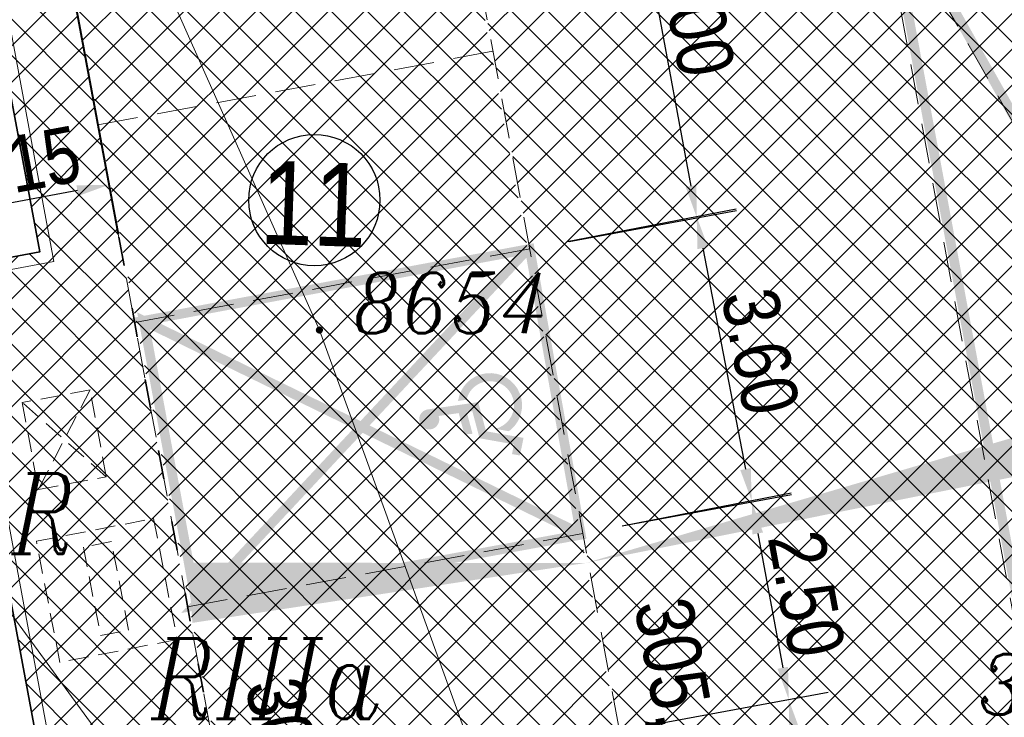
# Model space of a CAD drawing. Extents: x 779 to 3668, y -1329 to 9570.
# Tile 69 of 106: x 2184.61 to 2196.86, y -292.52 to -283.84. Entities that reach past the tile are written whole.
import ezdxf

# ---------------------------------------------------------------- set-up
doc = ezdxf.new("R2010")
doc.units = 0
for name, pattern in [('ACAD_ISO03W100', [30, 12, -18]), ('CIĄGłA', [0]), ('DASH', [0.75, 0.5, -0.25]), ('DASHED', [0.75, 0.5, -0.25]), ('DASHED2', [0.375, 0.25, -0.125]), ('HIDDEN', [0.375, 0.25, -0.125])]:
    doc.linetypes.add(name, pattern=pattern)
for name, color, linetype, lineweight in [('203-punkt graniczny', 7, 'Continuous', 0), ('203-punkt graniczny-Atr103', 7, 'Continuous', 0), ('209-oznaczenie konturu klasyfikacyjnego', 7, 'Continuous', 0), ('210-oznaczenie konturu użytku gruntowego', 7, 'Continuous', 0), ('219-działka ewidencyjna', 7, 'Continuous', 0), ('_a_obiekty', 250, 'Continuous', 30), ('AGP1_BUDYNKI', 7, 'Continuous', 30), ('AGP1_KRAWEZNIKI', 7, 'Continuous', 40), ('AGP1_OPISY', 7, 'Continuous', 13), ('kanał technologiczny (linia)', 7, 'Continuous', 0), ('RTPW01', 253, 'Continuous', 0), ('zz-krawObn', 1, 'ACAD_ISO03W100', 35), ('zz-legenda', 7, 'Continuous', 13), ('zz-obrzeża', 44, 'Continuous', 35), ('zz-wypełnienie-chodniki', 142, 'Continuous', 5), ('zz-wypełnienie-drogi', 52, 'Continuous', 5), ('zz-wypełnienie-inne', 22, 'Continuous', 5)]:
    doc.layers.add(name, color=color, linetype=linetype, lineweight=lineweight)
doc.layers.add('Y-ZNAKI', color=7, linetype='Continuous')
doc.layers.add('zz-odwodnienie', color=5, linetype='Continuous')
doc.styles.add('ARIAL', font='ARIALN.TTF')
doc.styles.get("Standard").update_dxf_attribs({"font": 'arial.ttf'})
doc.styles.add('Style-ITALIC_1250', font='ITALIC_1250.shx')
doc.dimstyles.new('z1do1', dxfattribs={"dimtxt": 0.7, "dimasz": 0.4, "dimexe": 0.5, "dimexo": 0.5, "dimgap": 0.1, "dimtad": 1, "dimrnd": 0.05, "dimzin": 0, "dimdsep": 46, "dimtxsty": 'ARIAL', "dimcen": 0.09, "dimazin": 0, "dimtfac": 1, "dimtofl": 0, "dimtmove": 0, "dimatfit": 3, "dimfxl": 1, "dimtolj": 1, "dimtzin": 0, "dimarcsym": 0})
pattern_1 = [(45, (462.9080796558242, -495.6482805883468), (-0.2245064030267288, 0.2245064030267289), []), (135, (462.9080796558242, -495.6482805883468), (-0.2245064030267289, -0.2245064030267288), [])]

# ---------------------------------------------------------------- blocks, each defined once
blk = doc.blocks.new('203')
at = {"linetype": 'Continuous', "lineweight": -2, "ltscale": 10}
h = blk.add_hatch(color=0, dxfattribs=at)
edge = h.paths.add_edge_path()
edge.add_arc((0, 0), 0.45, 0, 360)
blk = doc.blocks.new('PZT MDCP podkład')
at = {"layer": '219-działka ewidencyjna', "color": 8, "linetype": 'Continuous', "lineweight": 13, "flags": 128}
for points in [[(2102.666406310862, 125.6664607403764), (2122.376406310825, 81.44646074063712)], [(2122.376406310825, 81.44646074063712), (2127.666406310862, 66.85646074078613)]]:
    blk.add_lwpolyline(points, dxfattribs=at)
at = {"layer": '203-punkt graniczny', "color": 8, "linetype": 'Continuous', "lineweight": 13, "xscale": 0.1, "yscale": 0.1, "zscale": 0.1}
blk.add_blockref('203', (2122.376406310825, 81.44646074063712), dxfattribs=at)
at = {"layer": '203-punkt graniczny-Atr103', "color": 8, "lineweight": 13, "insert": (2122.795087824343, 81.4065675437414), "char_height": 0.75, "attachment_point": 7, "line_spacing_factor": 0.6}
blk.add_mtext('\\FITALIC_1250;\\H1x;\\W0.9;8654', dxfattribs=at)
at = {"layer": '209-oznaczenie konturu klasyfikacyjnego', "color": 8, "linetype": 'Continuous', "lineweight": 13, "insert": (2120.283068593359, 76.60838289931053), "char_height": 1, "attachment_point": 7, "line_spacing_factor": 0.6}
blk.add_mtext('\\FITALIC_1250;\\H1x;\\W0.79;RIIIa', dxfattribs=at)
at = {"layer": '210-oznaczenie konturu użytku gruntowego', "color": 8, "linetype": 'Continuous', "lineweight": 13, "insert": (2118.544792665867, 78.66270567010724), "char_height": 1, "attachment_point": 7, "line_spacing_factor": 0.6}
blk.add_mtext('\\FITALIC_1250;\\H1x;\\W0.79;R', dxfattribs=at)
at = {"layer": 'RTPW01', "color": 8, "linetype": 'Continuous', "lineweight": 13, "style": 'Style-ITALIC_1250', "width": 0.9}
blk.add_text('304.8', height=0.75, dxfattribs=at).set_placement((2130.569406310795, 76.66546074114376))
blk = doc.blocks.new('*D1421')
at = {"layer": 'Defpoints', "color": 0, "transparency": 16777216}
for p in [(2178.488596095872, -252.5452120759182), (2171.999900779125, -253.753847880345), (2184.85558625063, -286.7271046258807)]:
    blk.add_point(p, dxfattribs=at)
at = {"layer": 'zz-legenda', "color": 0, "lineweight": -2, "transparency": 16777216}
for p, q in [((2177.997050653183, -252.6367712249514), (2171.508355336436, -253.8454070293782)), ((2178.293643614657, -287.5425040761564), (2172.073148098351, -254.1470842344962)), ((2184.364040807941, -286.8186637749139), (2177.875345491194, -288.0272995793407))]:
    blk.add_line(p, q, dxfattribs=at)
at = {"layer": 'zz-legenda', "color": 0, "transparency": 16777216}
for points in [[(2172.13868749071, -254.1348763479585), (2172.007608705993, -254.159292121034), (2171.999900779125, -253.753847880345)], [(2178.359183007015, -287.5302961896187), (2178.228104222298, -287.5547119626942), (2178.366890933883, -287.9357404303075)]]:
    blk.add_solid(points, dxfattribs=at)
at = {"layer": 'zz-legenda', "color": 0, "transparency": 16777216, "insert": (2175.633062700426, -270.7610356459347), "char_height": 0.7, "attachment_point": 5, "rotation": 280.5514448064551, "style": 'ARIAL'}
blk.add_mtext('\\A1;34.75', dxfattribs=at)
blk = doc.blocks.new('*D1424')
at = {"layer": 'Defpoints', "color": 0, "transparency": 16777216}
for p in [(2183.72510546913, -286.9376762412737), (2185.698950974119, -297.5353023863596), (2180.340755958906, -298.5332852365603)]:
    blk.add_point(p, dxfattribs=at)
at = {"layer": 'zz-legenda', "color": 0, "lineweight": -2, "transparency": 16777216}
for p, q in [((2183.233558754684, -287.0292285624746), (2177.875363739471, -288.0272114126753)), ((2178.440152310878, -288.3288964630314), (2180.267514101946, -298.1400478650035)), ((2185.207404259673, -297.6268547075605), (2179.84920924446, -298.6248375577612))]:
    blk.add_line(p, q, dxfattribs=at)
at = {"layer": 'zz-legenda', "color": 0, "transparency": 16777216}
for points in [[(2178.505691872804, -288.3166894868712), (2178.374612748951, -288.3411034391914), (2178.366910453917, -287.9356590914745)], [(2180.333053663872, -298.1278408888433), (2180.201974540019, -298.1522548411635), (2180.340755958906, -298.5332852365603)]]:
    blk.add_solid(points, dxfattribs=at)
at = {"layer": 'zz-legenda', "color": 0, "transparency": 16777216, "insert": (2179.80350121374, -293.1507199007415), "char_height": 0.7, "attachment_point": 5, "rotation": 280.55064893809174, "style": 'ARIAL'}
blk.add_mtext('\\A1;10.80', dxfattribs=at)
blk = doc.blocks.new('*D1425')
at = {"layer": 'Defpoints', "color": 0, "transparency": 16777216}
for p in [(2190.926554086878, -286.6948654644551), (2193.713343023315, -289.8220942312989), (2191.611131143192, -290.2292705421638)]:
    blk.add_point(p, dxfattribs=at)
at = {"layer": 'zz-legenda', "color": 0, "lineweight": -2, "transparency": 16777216}
for p, q in [((2191.417431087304, -286.5997877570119), (2193.519642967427, -286.1926114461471)), ((2193.104828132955, -286.6803907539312), (2193.637280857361, -289.4293926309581)), ((2192.102008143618, -290.1341928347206), (2194.204220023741, -289.7270165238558))]:
    blk.add_line(p, q, dxfattribs=at)
at = {"layer": 'zz-legenda', "color": 0, "transparency": 16777216}
for points in [[(2193.170278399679, -286.6677137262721), (2193.039377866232, -286.6930677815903), (2193.028765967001, -286.2876891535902)], [(2193.702731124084, -289.416715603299), (2193.571830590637, -289.4420696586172), (2193.713343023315, -289.8220942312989)]]:
    blk.add_solid(points, dxfattribs=at)
at = {"layer": 'zz-legenda', "color": 0, "transparency": 16777216, "insert": (2193.820109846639, -287.9679143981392), "char_height": 0.7, "attachment_point": 5, "rotation": 280.96185417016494, "style": 'ARIAL'}
blk.add_mtext('\\A1;3.60', dxfattribs=at)
blk = doc.blocks.new('*D1426')
at = {"layer": 'Defpoints', "color": 0, "transparency": 16777216}
for p in [(2191.611129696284, -290.2292708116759), (2194.173948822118, -292.294898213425), (2192.068927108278, -292.6869977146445)]:
    blk.add_point(p, dxfattribs=at)
at = {"layer": 'zz-legenda', "color": 0, "lineweight": -2, "transparency": 16777216}
for p, q in [((2192.102675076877, -290.1377113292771), (2194.207696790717, -289.7456118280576)), ((2193.789398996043, -290.2304076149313), (2194.100701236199, -291.9016619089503)), ((2192.560472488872, -292.5954382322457), (2194.665494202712, -292.2033387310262))]:
    blk.add_line(p, q, dxfattribs=at)
at = {"layer": 'zz-legenda', "color": 0, "transparency": 16777216}
for points in [[(2193.854938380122, -290.2181996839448), (2193.723859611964, -290.2426155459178), (2193.716151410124, -289.8371713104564)], [(2194.166240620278, -291.8894539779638), (2194.03516185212, -291.9138698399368), (2194.173948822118, -292.294898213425)]]:
    blk.add_solid(points, dxfattribs=at)
at = {"layer": 'zz-legenda', "color": 0, "transparency": 16777216, "insert": (2194.394716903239, -290.9822759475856), "char_height": 0.7, "attachment_point": 5, "rotation": 280.5514836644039, "style": 'ARIAL'}
blk.add_mtext('\\A1;2.50', dxfattribs=at)
blk = doc.blocks.new('*D1427')
at = {"layer": 'Defpoints', "color": 0, "transparency": 16777216}
for p in [(2192.068927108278, -292.6869977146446), (2194.833155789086, -295.8339014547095), (2192.728134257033, -296.226001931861)]:
    blk.add_point(p, dxfattribs=at)
at = {"layer": 'zz-legenda', "color": 0, "lineweight": -2, "transparency": 16777216}
for p, q in [((2192.560472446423, -292.5954380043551), (2194.665493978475, -292.2033375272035)), ((2194.247196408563, -292.6881335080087), (2194.759908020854, -295.4406651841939)), ((2193.219679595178, -296.1344422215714), (2195.32470112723, -295.7423417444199))]:
    blk.add_line(p, q, dxfattribs=at)
at = {"layer": 'zz-legenda', "color": 0, "transparency": 16777216}
for points in [[(2194.312735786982, -292.6759255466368), (2194.181657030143, -292.7003414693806), (2194.173948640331, -292.294897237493)], [(2194.825447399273, -295.428457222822), (2194.694368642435, -295.4528731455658), (2194.833155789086, -295.8339014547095)]]:
    blk.add_solid(points, dxfattribs=at)
at = {"layer": 'zz-legenda', "color": 0, "transparency": 16777216, "insert": (2194.953218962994, -293.9806403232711), "char_height": 0.7, "attachment_point": 5, "rotation": 280.5515102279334, "style": 'ARIAL'}
blk.add_mtext('\\A1;3.60', dxfattribs=at)
blk = doc.blocks.new('*D1439')
at = {"layer": 'Defpoints', "color": 0, "transparency": 16777216}
for p in [(2190.036312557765, -281.774689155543), (2193.031682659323, -286.3027477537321), (2190.951903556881, -286.6901436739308)]:
    blk.add_point(p, dxfattribs=at)
at = {"layer": 'zz-legenda', "color": 0, "lineweight": -2, "transparency": 16777216}
for p, q in [((2190.527858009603, -281.6831300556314), (2192.607637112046, -281.2957341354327)), ((2192.189338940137, -281.7805295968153), (2192.958435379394, -285.9095113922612)), ((2191.443449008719, -286.5985845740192), (2193.523228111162, -286.2111886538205))]:
    blk.add_line(p, q, dxfattribs=at)
at = {"layer": 'zz-legenda', "color": 0, "transparency": 16777216}
for points in [[(2192.254878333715, -281.7683217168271), (2192.123799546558, -281.7927374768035), (2192.116091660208, -281.3872932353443)], [(2193.023974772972, -285.8973035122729), (2192.892895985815, -285.9217192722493), (2193.031682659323, -286.3027477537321)]]:
    blk.add_solid(points, dxfattribs=at)
at = {"layer": 'zz-legenda', "color": 0, "transparency": 16777216, "insert": (2193.023554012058, -283.7612620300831), "char_height": 0.7, "attachment_point": 5, "rotation": 280.5514390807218, "style": 'ARIAL'}
blk.add_mtext('\\A1;5.00', dxfattribs=at)
blk = doc.blocks.new('A$C588E2A9B')
at = {"ltscale": 2}
for points in [[(0.7767485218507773, -0.1227888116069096), (0.1452920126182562, -0.05826999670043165), (0.1395713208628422, 0.3166863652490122), (-0.2934296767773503, 0.5101033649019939), (-0.1964923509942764, 0.7116056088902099), (-0.1051508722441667, 0.6708043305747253), (-0.1587191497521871, 0.5594527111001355), (0.2385867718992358, 0.3819803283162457), (0.2439237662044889, 0.03217296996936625), (0.314041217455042, 0.02500874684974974), (0.3097492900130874, 0.3063182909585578), (0.4100201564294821, 0.2893274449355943), (0.4142090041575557, 0.0147741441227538), (0.6650729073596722, -0.01085777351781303, -2.805883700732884)], [(0.3858369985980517, -0.1331078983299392), (0.2809861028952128, -0.1223948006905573, -1.807927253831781), (0.02154181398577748, 0.3146473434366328), (-0.1365423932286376, 0.3852618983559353, 1.513341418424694)]]:
    blk.add_hatch(color=256, dxfattribs=at).paths.add_polyline_path(points)
blk = doc.blocks.new('*D1496')
at = {"layer": 'Defpoints', "color": 0, "transparency": 16777216}
for p in [(2183.603691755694, -286.2861108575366), (2185.923678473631, -287.0004939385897), (2183.810091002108, -287.3941876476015)]:
    blk.add_point(p, dxfattribs=at)
at = {"layer": 'zz-legenda', "color": 0, "lineweight": -2, "transparency": 16777216}
for p, q in [((2185.832119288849, -286.5089485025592), (2185.625720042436, -285.4008717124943)), ((2183.718531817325, -286.902642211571), (2183.512132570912, -285.7945654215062)), ((2185.324042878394, -285.9656644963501), (2183.996928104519, -286.2128635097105))]:
    blk.add_line(p, q, dxfattribs=at)
at = {"layer": 'zz-legenda', "color": 0, "transparency": 16777216}
for points in [[(2185.31183498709, -285.9001251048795), (2185.336250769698, -286.0312038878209), (2185.717279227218, -285.8924171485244)], [(2183.984720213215, -286.1473241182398), (2184.009135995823, -286.2784029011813), (2183.603691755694, -286.2861108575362)]]:
    blk.add_solid(points, dxfattribs=at)
at = {"layer": 'zz-legenda', "color": 0, "transparency": 16777216, "insert": (2184.576726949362, -285.6395971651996), "char_height": 0.7, "attachment_point": 5, "rotation": 10.551448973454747, "style": 'ARIAL'}
blk.add_mtext('\\A1;2.15', dxfattribs=at)

msp = doc.modelspace()

# ---------------------------------------------------------------- hatches: boundary and pattern name
at = {"layer": 'zz-wypełnienie-chodniki'}
h = msp.add_hatch(dxfattribs=at)
h.set_pattern_fill('ANSI37', color=256, scale=0.1, style=0)
h.set_pattern_definition([(45, (0, 0), (-0.2245064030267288, 0.2245064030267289), []), (135, (0, 0), (-0.2245064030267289, -0.2245064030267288), [])])
edge = h.paths.add_edge_path()
edge.add_arc((2213.798152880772, -338.8711046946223), 2.632842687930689, 240.83171109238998, 270.2906532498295, ccw=False)
edge.add_arc((2214.307711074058, -338.3123928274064), 3.37347240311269, 200.4116660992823, 237.8982900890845, ccw=False)
edge.add_arc((2368.544108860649, -287.685559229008), 165.7037624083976, 197.7806309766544, 198.2175828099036, ccw=False)
edge.add_arc((2214.562165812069, -337.0583290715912), 4.000000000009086, 112.30075385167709, 197.8898825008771, ccw=False)
edge.add_line((2213.044292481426, -333.357510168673), (2216.905159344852, -332.0495769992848))
edge.add_arc((2211.040775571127, -315.8113433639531), 17.26473946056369, 289.8570159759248, 321.7647974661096)
edge.add_arc((2212.625452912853, -317.0850901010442), 15.23171446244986, 321.8391110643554, 367.1869803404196)
edge.add_line((2227.737494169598, -315.1794840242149), (2223.087990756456, -291.3849213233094))
edge.add_line((2223.087990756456, -291.3849213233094), (2221.237886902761, -285.3230589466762))
edge.add_line((2221.237886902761, -285.3230589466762), (2217.650174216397, -275.2927567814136))
edge.add_line((2217.650174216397, -275.2927567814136), (2210.523554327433, -257.2172198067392))
edge.add_line((2210.523554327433, -257.2172198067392), (2206.575240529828, -247.2029503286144))
edge.add_line((2206.575240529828, -247.2029503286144), (2206.241761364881, -246.3571335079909))
edge.add_arc((2201.589566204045, -248.1923033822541), 5.001076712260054, 21.52794352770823, 100.541275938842)
edge.add_line((2200.674650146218, -243.275627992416), (2200.541612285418, -243.3004086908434))
edge.add_line((2200.541612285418, -243.3004086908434), (2178.546908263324, -247.3973185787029))
edge.add_line((2178.546908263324, -247.3973185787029), (2187.812637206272, -297.1416013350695))
edge.add_line((2187.812637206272, -297.1416013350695), (2191.515679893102, -296.4518429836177))
edge.add_arc((2191.647852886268, -297.6476642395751), 1.203103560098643, -19.96193769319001, 96.30724697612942, ccw=False)
edge.add_arc((2192.308942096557, -297.8870733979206), 0.4999999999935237, 317.2270974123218, 339.9615464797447, ccw=False)
edge.add_arc((2197.626382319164, -302.8064078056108), 6.743964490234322, 137.2270973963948, 184.4631622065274)
edge.add_line((2190.902868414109, -303.3312104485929), (2191.261298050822, -305.6470830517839))
edge.add_line((2191.261298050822, -305.6470830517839), (2192.318950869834, -311.3577512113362))
edge.add_line((2192.318950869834, -311.3577512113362), (2193.162126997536, -315.9018189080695))
edge.add_line((2193.162126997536, -315.9018189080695), (2195.317900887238, -325.8369132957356))
edge.add_arc((2210.400793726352, -321.9094821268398), 15.58583882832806, 194.5951329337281, 204.2785181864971)
edge.add_arc((2203.597853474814, -324.8461195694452), 8.177987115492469, 205.1211640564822, 225.4637220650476)
edge.add_line((2197.862134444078, -330.675442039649), (2200.293390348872, -333.0918171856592))
edge.add_arc((2194.587794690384, -338.2653090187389), 7.70187247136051, 27.114490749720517, 42.19985456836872, ccw=False)
edge.add_line((2201.44321261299, -334.7550263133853), (2202.534785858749, -337.3047515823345))
edge.add_arc((2196.294933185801, -339.1341975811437), 6.502509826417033, -2.9609049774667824, 16.340470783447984, ccw=False)
edge.add_arc((2184.658865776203, -337.3537236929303), 18.25300297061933, 344.7003824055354, 353.34182273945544, ccw=False)
edge.add_line((2202.264967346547, -342.1700817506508), (2201.97496734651, -343.2200817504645))
edge.add_arc((2192.412753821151, -339.7061430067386), 10.18742818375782, 310.1754082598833, 339.82254230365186, ccw=False)
edge.add_line((2198.984967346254, -347.4900817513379), (2198.506741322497, -347.6819364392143))
edge.add_arc((2192.412753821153, -339.7061430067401), 10.03742818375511, 307.3820107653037, 339.7887873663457)
edge.add_arc((2172.677213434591, -334.532127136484), 30.40870538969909, 343.4897296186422, 347.8328201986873)
edge.add_arc((2184.653610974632, -337.3529042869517), 18.10831725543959, 348.5707290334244, 353.3645147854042)
edge.add_arc((2196.211605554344, -339.143093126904), 6.436124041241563, 357.3081371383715, 376.048817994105)
edge.add_line((2202.396891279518, -337.3637861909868), (2201.307357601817, -334.8188249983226))
edge.add_arc((2198.580633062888, -335.5044598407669), 2.811604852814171, 14.11440779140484, 55.20945348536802)
edge.add_line((2200.18487314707, -333.1954480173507), (2197.756660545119, -330.7820975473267))
edge.add_arc((2203.597853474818, -324.846119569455), 8.327987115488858, 205.1135589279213, 225.461118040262, ccw=False)
edge.add_arc((2210.400793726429, -321.9094821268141), 15.73583882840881, 194.5838918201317, 204.2825258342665, ccw=False)
edge.add_line((2195.171963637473, -325.8717236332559), (2193.015057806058, -315.9314125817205))
edge.add_line((2193.015057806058, -315.9314125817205), (2192.139354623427, -311.2391560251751))
edge.add_line((2192.139354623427, -311.2391560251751), (2189.468661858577, -311.7364003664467))
edge.add_line((2189.468661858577, -311.7364003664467), (2188.434282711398, -306.334377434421))
edge.add_line((2188.434282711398, -306.334377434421), (2191.142475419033, -305.8299800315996))
edge.add_line((2191.142475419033, -305.8299800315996), (2190.753769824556, -303.3485737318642))
edge.add_arc((2197.62638231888, -302.8064078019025), 6.893964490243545, 137.4766232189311, 184.5106019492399, ccw=False)
edge.add_arc((2192.177018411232, -297.8088940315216), 0.5000000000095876, 317.4766233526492, 342.9050172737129)
edge.add_arc((2191.651318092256, -297.6472178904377), 1.049999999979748, 342.9050174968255, 381.5320247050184)
edge.add_line((2192.628041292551, -297.2618456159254), (2185.88205571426, -298.5184068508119))
edge.add_line((2185.88205571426, -298.5184068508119), (2183.72506395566, -286.9376839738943))
edge.add_line((2183.72506395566, -286.9376839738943), (2184.855544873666, -286.7271130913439))
edge.add_line((2184.855544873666, -286.7271130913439), (2177.536339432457, -247.4331472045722))
edge.add_line((2177.536339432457, -247.4331472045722), (2178.519430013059, -247.2500290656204))
edge.add_line((2178.519430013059, -247.2500290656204), (2200.529099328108, -243.1501589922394))
edge.add_line((2200.529099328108, -243.1501589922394), (2200.64897745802, -243.1275829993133))
edge.add_arc((2201.589816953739, -248.191455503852), 5.150532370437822, 21.519896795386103, 100.52522516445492, ccw=False)
edge.add_line((2206.381306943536, -246.3021150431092), (2206.710303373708, -247.1365621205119))
edge.add_line((2206.710303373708, -247.1365621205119), (2210.670374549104, -257.180652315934))
edge.add_line((2210.670374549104, -257.180652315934), (2214.425768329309, -266.705627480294))
edge.add_line((2214.425768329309, -266.705627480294), (2215.039774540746, -266.463544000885))
edge.add_line((2215.039774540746, -266.463544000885), (2215.648720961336, -268.0077775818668))
edge.add_line((2215.648720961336, -268.0077775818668), (2215.034630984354, -268.2498940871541))
edge.add_line((2215.034630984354, -268.2498940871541), (2217.789719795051, -275.2377383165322))
edge.add_line((2217.789719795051, -275.2377383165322), (2221.381354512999, -285.2792765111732))
edge.add_line((2221.381354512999, -285.2792765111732), (2223.235207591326, -291.3561603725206))
edge.add_line((2223.235207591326, -291.3561603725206), (2227.886315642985, -315.1607178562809))
edge.add_arc((2212.625452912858, -317.0850901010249), 15.38171446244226, -38.161251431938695, 7.186980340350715, ccw=False)
edge.add_arc((2211.040775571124, -315.8113433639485), 17.41473946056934, 289.8520854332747, 321.76511738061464, ccw=False)
edge.add_line((2216.954700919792, -332.1911674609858), (2213.092420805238, -333.4995793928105))
edge.add_arc((2214.528808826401, -337.0426452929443), 3.823156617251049, 112.0680378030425, 198.2671306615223)
edge.add_line((2210.898318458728, -338.2410050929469), (2211.28663729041, -339.4366203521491))
edge.add_arc((2213.748107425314, -338.6216407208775), 2.592880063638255, 198.3194318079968, 219.5311920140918)
edge.add_arc((2213.798153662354, -338.8711088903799), 2.48284268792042, 214.3488660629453, 282.14863913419)
edge.add_line((2214.320664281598, -341.2983481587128), (2213.811508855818, -341.50391350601))
at = {"layer": 'zz-wypełnienie-drogi'}
h = msp.add_hatch(dxfattribs=at)
h.set_pattern_fill('ANSI37', color=256, scale=0.1, style=0)
h.set_pattern_definition(pattern_1)
edge = h.paths.add_edge_path()
edge.add_line((2217.650215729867, -275.2928728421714), (2212.637307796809, -262.5784190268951))
edge.add_line((2212.637307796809, -262.5784190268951), (2207.924488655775, -264.2568905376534))
edge.add_arc((2206.808124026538, -264.6970382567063), 1.200000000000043, 280.5381373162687, 381.5177695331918, ccw=False)
edge.add_line((2207.027591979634, -265.8767983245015), (2202.552803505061, -266.7092325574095))
edge.add_arc((2202.333335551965, -265.5294724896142), 1.20000000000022, 190.5381373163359, 280.53813731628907, ccw=False)
edge.add_line((2201.15357548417, -265.7489404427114), (2201.098708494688, -265.4540004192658))
edge.add_line((2201.098708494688, -265.4540004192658), (2198.149303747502, -266.0026697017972))
edge.add_line((2198.149303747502, -266.0026697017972), (2198.204175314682, -266.2976103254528))
edge.add_arc((2197.024415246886, -266.5170782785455), 1.200000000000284, 280.5381373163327, 370.5381373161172, ccw=False)
edge.add_line((2197.243883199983, -267.6968383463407), (2196.787773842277, -267.7816872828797))
edge.add_arc((2196.568305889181, -266.6019272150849), 1.199999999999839, 190.5514390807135, 280.53813731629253, ccw=False)
edge.add_line((2195.388596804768, -266.8216690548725), (2187.647015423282, -268.947721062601))
edge.add_line((2187.647015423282, -268.947721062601), (2193.039591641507, -297.8681058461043))
edge.add_line((2193.039591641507, -297.8681058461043), (2191.30608954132, -300.0531105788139))
edge.add_line((2191.30608954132, -300.0531105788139), (2190.914824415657, -302.1460688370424))
edge.add_line((2190.914824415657, -302.1460688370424), (2201.99391793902, -298.4671136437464))
edge.add_line((2201.99391793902, -298.4671136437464), (2198.628777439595, -281.0408664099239))
edge.add_line((2198.628777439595, -281.0408664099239), (2198.084489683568, -278.1187986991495))
edge.add_line((2198.084489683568, -278.1187986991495), (2198.41080027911, -276.736314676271))
edge.add_line((2198.41080027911, -276.736314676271), (2199.234948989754, -275.8016822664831))
edge.add_line((2199.234948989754, -275.8016822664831), (2199.896706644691, -275.6793945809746))
edge.add_line((2199.896706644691, -275.6793945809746), (2210.41453182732, -273.7737764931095))
edge.add_line((2210.41453182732, -273.7737764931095), (2211.243328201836, -274.0263043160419))
edge.add_line((2211.243328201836, -274.0263043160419), (2211.797728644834, -274.4161147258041))
edge.add_line((2211.797728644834, -274.4161147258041), (2212.331679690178, -275.2499864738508))
edge.add_line((2212.331679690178, -275.2499864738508), (2215.880837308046, -294.1821636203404))
edge.add_line((2215.880837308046, -294.1821636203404), (2215.957200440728, -294.5921273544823))
edge.add_line((2215.957200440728, -294.5921273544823), (2224.339408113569, -297.7892458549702))
edge.add_line((2224.339408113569, -297.7892458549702), (2223.08798617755, -291.384920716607))
edge.add_line((2223.08798617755, -291.384920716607), (2221.237928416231, -285.3231949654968))
edge.add_line((2221.237928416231, -285.3231949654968), (2217.650215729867, -275.2928728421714))
at = {"layer": 'zz-wypełnienie-inne'}
h = msp.add_hatch(dxfattribs=at)
h.set_pattern_fill('ANSI37', color=256, scale=0.1, style=0)
h.set_pattern_definition(pattern_1)
h.paths.add_polyline_path([(2183.436133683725, -246.4819792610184), (2178.546902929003, -247.3973139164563), (2182.41069755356, -268.140535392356), (2186.05443150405, -267.4618250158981), (2186.494112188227, -267.7580212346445), (2186.576229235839, -268.1684354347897), (2186.449599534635, -268.4215168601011), (2186.100049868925, -268.6739677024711), (2182.630425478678, -269.3202470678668), (2187.832652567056, -297.0832006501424), (2192.075236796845, -296.3844717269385), (2192.835596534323, -296.9440126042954)])

# ---------------------------------------------------------------- linework, layer by layer
at = {"color": 18, "linetype": 'DASHED', "lineweight": 13, "true_color": 0x000000}
for points in [[(2178.546866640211, -247.3973260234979), (2183.462321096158, -246.4817346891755), (2192.728087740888, -296.2260101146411), (2187.812633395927, -297.1416020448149), (2182.630430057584, -269.3202476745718)], [(2190.494067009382, -284.2324240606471), (2185.578620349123, -285.1480135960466)], [(2190.951862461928, -286.6901513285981), (2186.036415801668, -287.6057408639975)], [(2191.611089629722, -290.2292782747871), (2186.695642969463, -291.1448678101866)]]:
    msp.add_lwpolyline(points, dxfattribs=at)
at = {"color": 18, "linetype": 'DASHED2', "lineweight": 20, "true_color": 0x000000}
for points in [[(2185.482104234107, -288.4447538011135), (2184.636654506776, -288.6022560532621), (2184.83786772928, -289.6823400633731), (2185.683317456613, -289.5248378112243), (2185.482104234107, -288.4447538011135), (2184.83786772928, -289.6823400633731)], [(2185.683317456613, -289.5248378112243), (2184.636654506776, -288.6022560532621)], [(2185.746851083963, -290.3320004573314), (2185.398057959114, -290.3998781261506), (2185.612232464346, -291.5004255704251), (2185.961025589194, -291.4325479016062), (2185.746851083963, -290.3320004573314)]]:
    msp.add_lwpolyline(points, dxfattribs=at)
at = {"color": 18, "linetype": 'HIDDEN', "lineweight": 20, "true_color": 0x000000}
msp.add_lwpolyline([(2186.272109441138, -290.043906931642), (2186.56517875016, -291.5498596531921), (2185.106073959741, -291.8338120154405), (2184.813004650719, -290.3278592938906), (2186.272109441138, -290.0439069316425)], dxfattribs=at)
at = {"layer": '_a_obiekty', "color": 251, "linetype": 'DASH', "lineweight": 5, "ltscale": 3, "true_color": 0x636466, "elevation": 2.493476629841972e-09}
msp.add_lwpolyline([(2167.885394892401, -314.0297880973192), (2168.395531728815, -316.7746862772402, 0.414213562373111), (2203.372089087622, -340.7880249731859), (2203.961988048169, -340.6783927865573, 0.4142135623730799), (2227.975326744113, -305.7018354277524), (2227.465189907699, -302.9569372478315, 0.414213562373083), (2192.488632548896, -278.9435985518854), (2191.898733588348, -279.0532307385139, 0.4142135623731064)], format="xyb", close=True, dxfattribs=at)
at = {"layer": 'AGP1_BUDYNKI', "linetype": 'DASH', "lineweight": 13}
for points in [[(2200.553684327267, -291.3749219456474), (2198.722500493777, -281.5440132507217), (2195.281682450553, -282.1849275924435), (2197.112866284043, -292.015836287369), (2200.553684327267, -291.3749219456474)], [(2195.281682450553, -282.1849275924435), (2200.553684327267, -291.3749219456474)]]:
    msp.add_lwpolyline(points, dxfattribs=at)
at = {"layer": 'AGP1_KRAWEZNIKI'}
msp.add_lwpolyline([(2200.43540445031, -243.3201918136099), (2178.546908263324, -247.3973185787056), (2182.410688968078, -268.140538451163), (2185.753195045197, -267.5179371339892, -0.4142135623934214), (2186.452920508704, -267.9979207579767), (2186.452920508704, -267.9979207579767, -0.4142135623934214), (2185.972936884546, -268.6976462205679), (2182.630430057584, -269.3202476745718), (2185.831484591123, -286.5055340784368)], format="xyb", dxfattribs=at)
at = {"layer": 'AGP1_OPISY', "linetype": 'Continuous', "lineweight": 30}
msp.add_circle((2188.271762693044, -286.083176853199), 0.8166577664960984, dxfattribs=at)
at = {"layer": 'Y-ZNAKI', "const_width": 0.12}
for points in [[(2195.363083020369, -282.1697652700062), (2197.194266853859, -292.0006739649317), (2200.339752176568, -291.4147706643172), (2198.508568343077, -281.5838619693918), (2195.363083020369, -282.1697652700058), (2200.532115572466, -291.3789395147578), (2197.194266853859, -292.0006739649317), (2198.700931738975, -281.5480308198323)], [(2190.926512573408, -286.6948731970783), (2186.781267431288, -291.1289187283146), (2191.588154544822, -290.2469697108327), (2190.951861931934, -286.6901514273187), (2186.148014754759, -287.584953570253), (2191.585738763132, -290.2340003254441), (2186.148014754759, -287.584953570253), (2186.807240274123, -291.1240808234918)]]:
    msp.add_lwpolyline(points, dxfattribs=at)
at = {"layer": 'zz-krawObn', "ltscale": 0.03}
msp.add_lwpolyline([(2185.838645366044, -286.5439781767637), (2187.812634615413, -297.141601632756)], dxfattribs=at)
at = {"layer": 'zz-legenda'}
msp.add_lwpolyline([(2180.869053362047, -286.2686845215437), (2187.269270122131, -295.0247613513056)], dxfattribs=at)
at = {"layer": 'zz-obrzeża'}
msp.add_lwpolyline([(2177.505463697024, -252.7283381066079), (2178.488554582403, -252.5452198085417), (2184.855544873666, -286.7271130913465), (2183.725063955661, -286.937683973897), (2185.88205571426, -298.5184068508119), (2192.628041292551, -297.2618456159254)], dxfattribs=at)
at = {"layer": 'zz-odwodnienie'}
for points in [[(2200.023946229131, -288.5309656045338, 0.75, 0, 0), (2191.65338455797, -290.5971640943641, 0, 0, 0)], [(2186.726934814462, -290.9687994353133, 0.7499999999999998, 0, 0), (2191.65338455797, -290.5971640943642, 0, 0, 0)]]:
    msp.add_lwpolyline(points, format="xyseb", dxfattribs=at)
at = {"layer": 'zz-wypełnienie-chodniki'}
msp.add_lwpolyline([(2177.477995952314, -252.5808744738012), (2178.60855164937, -252.3702882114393), (2185.030486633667, -286.847114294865), (2183.899976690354, -287.0576760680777), (2186.002033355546, -298.3434788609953), (2192.560436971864, -297.1218581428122)], dxfattribs=at)

# ---------------------------------------------------------------- block references
at = {"layer": 'kanał technologiczny (linia)', "color": 18, "linetype": 'CIĄGłA', "lineweight": 5, "true_color": 0x000000}
msp.add_blockref('PZT MDCP podkład', (65.95856103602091, -369.1465424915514), dxfattribs=at)
at = {"layer": 'Y-ZNAKI', "rotation": 194.0578534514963}
msp.add_blockref('A$C588E2A9B', (2190.466548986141, -288.6180851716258), dxfattribs=at)

# ---------------------------------------------------------------- texts
at = {"layer": 'AGP1_OPISY', "linetype": 'Continuous', "lineweight": 30, "insert": (2187.621819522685, -285.5887036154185), "char_height": 1.0368, "width": 0.8416427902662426, "attachment_point": 1, "rotation": 358.06064354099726, "style": 'ARIAL'}
msp.add_mtext('11', dxfattribs=at)
at = {"layer": 'zz-odwodnienie', "char_height": 0.7199999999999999, "width": 4.627268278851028, "attachment_point": 1, "rotation": 280.55144897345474}
for s, insert in [('{\\fArial Narrow|b0|i0|c238|p34;305,40}', (2192.95735276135, -290.9824822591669)), ('{\\fArial Narrow|b0|i0|c238|p34;305,45}', (2188.120229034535, -291.9755461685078))]:
    msp.add_mtext(s, dxfattribs=dict(at, insert=insert))

# ---------------------------------------------------------------- dimensions: what is measured, and where the dimension line sits
at = {"layer": 'zz-legenda'}
for p1, p2, distance, picture, middle in [((2184.85558625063, -286.7271046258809), (2178.488596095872, -252.5452120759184), 6.600300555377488, '*D1421', (2175.633062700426, -270.7610356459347)), ((2190.036312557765, -281.7746891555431), (2190.951903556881, -286.6901436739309), 2.115551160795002, '*D1439', (2193.023554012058, -283.7612620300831)), ((2190.926554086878, -286.6948654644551), (2191.611131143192, -290.2292705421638), 2.1412817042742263, '*D1425', (2193.820109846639, -287.9679143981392)), ((2183.72510546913, -286.9376762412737), (2185.698950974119, -297.5353023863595), -5.450341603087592, '*D1424', (2179.80350121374, -293.1507199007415)), ((2191.611129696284, -290.2292708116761), (2192.068927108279, -292.6869977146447), 2.1412282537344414, '*D1426', (2194.394716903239, -290.9822759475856)), ((2192.068927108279, -292.6869977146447), (2192.728134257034, -296.2260019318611), 2.1412282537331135, '*D1427', (2194.953218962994, -293.9806403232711))]:
    dim = msp.add_aligned_dim(p1=p1, p2=p2, distance=distance, dimstyle='z1do1', dxfattribs=at)
    dim.commit()
    dim.dimension.update_dxf_attribs({"geometry": picture, "text_midpoint": middle})
dim = msp.add_linear_dim(base=(2183.603691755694, -286.2861108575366), p1=(2185.923678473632, -287.0004939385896), p2=(2183.810091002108, -287.3941876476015), angle=10.55144897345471, dimstyle='z1do1', dxfattribs=at)
dim.commit()
dim.dimension.update_dxf_attribs({"geometry": '*D1496', "text_midpoint": (2184.576726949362, -285.6395971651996)})

doc.saveas('drawing.dxf')
